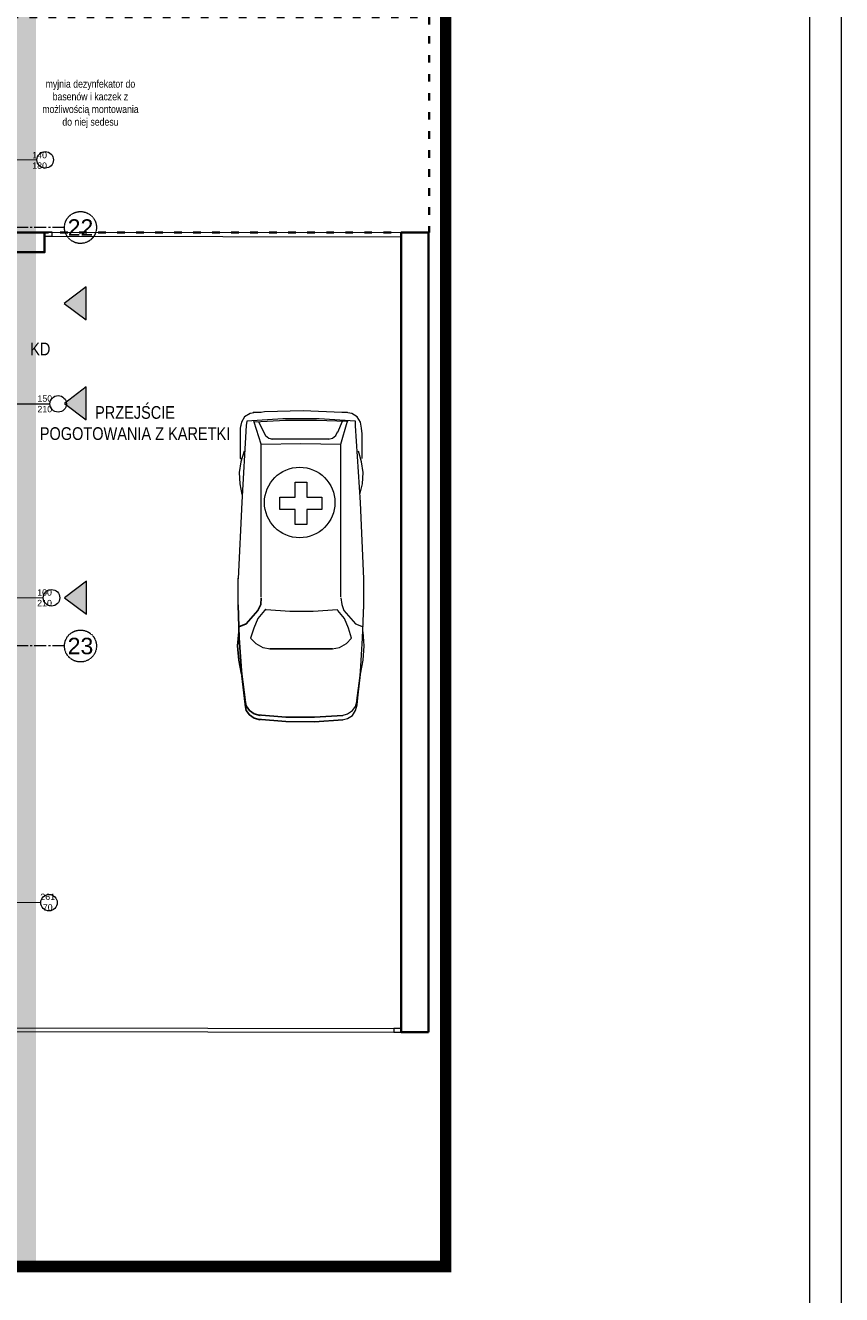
# Model space of a CAD drawing. Header units: millimetres. Extents: x -1413 to 4627, y 0 to 12711.
# Tile 177 of 247: x 3339 to 4627, y 5837 to 7840. Entities that reach past the tile are written whole.
import ezdxf
from ezdxf.enums import TextEntityAlignment as Align

# ---------------------------------------------------------------- set-up
doc = ezdxf.new("R2010")
doc.units = ezdxf.units.MM
for name, pattern in [('ACAD_ISO02W100', [15, 12, -3]), ('ACAD_ISO03W100', [30, 12, -18]), ('CENTER2', [28.575, 19.05, -3.175, 3.175, -3.175]), ('DASHED2', [0.375, 0.25, -0.125])]:
    doc.linetypes.add(name, pattern=pattern)
doc.layers.add('72', color=1, linetype='Continuous')
doc.layers.add('PDF _Geometria', color=7, linetype='Continuous')
for name, color, linetype, lineweight in [('SQ_Drzwi', 170, 'Continuous', 9), ('SQ_HATCH', 140, 'Continuous', 13), ('SQ_ISTN.Ściany', 140, 'Continuous', 35), ('Sq_Okna', 170, 'Continuous', 9), ('SQ_Opisy', 7, 'Continuous', 18), ('SQ_Osie', 220, 'CENTER2', 9), ('SQ_PROJ.Ściany', 7, 'Continuous', 35), ('SQ_TECHNOLOGIA', 251, 'Continuous', 9), ('SQ_TECHNOLOGIA OPIS', 7, 'Continuous', 9), ('SQ_ZAKRES_OPRACOWANIA', 7, 'ACAD_ISO02W100', 20)]:
    doc.layers.add(name, color=color, linetype=linetype, lineweight=lineweight)
doc.styles.add('Arial Narrow_2', font='ARIALN.TTF', dxfattribs={"height": 20})
doc.styles.get("Standard").update_dxf_attribs({"font": 'arial.ttf'})

# ---------------------------------------------------------------- blocks, each defined once
blk = doc.blocks.new('stan projektowany')
at = {"layer": 'SQ_HATCH'}
h = blk.add_hatch(dxfattribs=at)
h.set_pattern_fill('ANGLE')
h.set_pattern_definition([(0, (-10464.962, 6233.929), (0, 6.985), [5.08, -1.905]), (90, (-10464.962, 6233.929), (-6.985, 4e-16), [5.08, -1.905])])
h.paths.add_polyline_path([(-15233.1, 8198.7), (-15198.1, 8198.7), (-15176.6, 8198.7), (-15176.6, 8216.2), (-15144.6, 8216.2), (-15144.6, 8147.2), (-15144.6, 7886.2), (-15144.6, 7837.2), (-15144.6, 7734.8), (-15104.7, 7734.8), (-15104.6, 10535.6), (-15737.6, 10535.6), (-15737.6, 10615.6), (-15789.6, 10615.6), (-16075.6, 10615.6), (-16075.6, 9587.3), (-16120.1, 9587.3), (-16120.1, 9436.6), (-16071.6, 9436.6), (-16071.6, 9307.6), (-16259.6, 9307.6), (-16259.6, 8898.7), (-16704.6, 8898.7), (-16704.6, 7768.2), (-16704.6, 7751.8), (-16685.6, 7751.8), (-16685.6, 7130.6), (-16718.1, 7131.6), (-16718.1, 7178.2), (-16999.6, 7178.2), (-16999.6, 7808.2), (-19394.6, 7808.2), (-19394.6, 6211.2), (-19462.5, 6211.2), (-19462.5, 5925.5), (-18509.3, 5925.5), (-18509.3, 6211.2), (-17103, 6223), (-17103, 5881.5), (-15104.7, 5873.3), (-15104.7, 7734.8), (-15144.6, 7734.8), (-15144.6, 7707.2), (-15176.6, 7707.2), (-15176.6, 7706.7), (-15176.6, 7706.7), (-15259.9, 7706.7), (-15259.9, 7706.8), (-15259.9, 7707.2), (-15292.7, 7707.2), (-15292.7, 7696.7), (-15292.7, 7696.7), (-15292.7, 7706.7), (-15297.7, 7706.6), (-15297.7, 7699.4, 0.414214), (-15297.4, 7699.1), (-15296.5, 7699.1, -0.414214), (-15296.2, 7698.8), (-15296.2, 7696.9, 0.527766), (-15295.9, 7696.6, -0.450501), (-15295.3, 7696.1, -0.414104), (-15295.8, 7695.5), (-15295.1, 7695.5), (-15295.8, 7695.5, -0.414323), (-15296.3, 7696.1, -0.409171), (-15295.9, 7696.7, -0.450389), (-15296.2, 7696.9), (-15296.2, 7698.8, 0.414214), (-15296.5, 7699.1), (-15297.4, 7699.1, -0.414214), (-15297.7, 7699.4), (-15297.7, 7706.6), (-15292.7, 7706.7), (-15292.7, 7707.2), (-15259.9, 7707.2), (-15259.9, 7734.8), (-15473.3, 7734.8), (-15473.3, 7771.1, -0.414214), (-15477.3, 7775.1, -1), (-15469.3, 7775.1, -0.414214), (-15473.3, 7771.1), (-15473.3, 7749.3), (-15457.7, 7749.3), (-15457.7, 7760.1), (-15458, 7760.2), (-15458, 7773.9), (-15458, 7787.5), (-15457.7, 7799.3), (-15457.7, 7787.6), (-15431.6, 7791.4, -0.038172), (-15428, 7791.6, -0.032853), (-15424.8, 7791.4, -0.057631), (-15419.7, 7790.2, -0.057695), (-15415.5, 7788, -0.068919), (-15411.9, 7784.8, -0.070278), (-15409.4, 7780.9, -0.066142), (-15408.2, 7776.7, -0.045653), (-15407.9, 7773.2, -0.032968), (-15408.1, 7770.7, -0.068737), (-15409.4, 7766.3, -0.070278), (-15411.9, 7762.4, -0.068919), (-15415.5, 7759.2, -0.057695), (-15419.7, 7757, -0.057631), (-15424.8, 7755.8, -0.032853), (-15428, 7755.6, -0.033182), (-15431.2, 7755.8), (-15457.7, 7760.1), (-15457.7, 7749.3), (-15473.3, 7749.3), (-15473.3, 7734.8), (-15259.9, 7734.8), (-15259.9, 7837.1), (-15259.9, 7837.1), (-15259.9, 7837.1), (-15176.6, 7837.2), (-15176.6, 7734.8), (-15144.6, 7734.8), (-15144.6, 7837.2), (-15144.6, 7886.2), (-15176.6, 7886.2), (-15176.6, 8147.2), (-15176.6, 8163.7), (-15198.1, 8163.7), (-15233.1, 8163.7)])
at = {"layer": 'SQ_Opisy'}
h = blk.add_hatch(color=7, dxfattribs=at)
h.dxf.hatch_style = 1
h.paths.add_polyline_path([(-15059.9, 7401.3), (-15025.5, 7375.3), (-15025.5, 7427.4)])
h = blk.add_hatch(color=7, dxfattribs=at)
h.dxf.hatch_style = 1
h.paths.add_polyline_path([(-15059.6, 7243.7), (-15025.3, 7217.7), (-15025.3, 7269.7)])
h = blk.add_hatch(color=7, dxfattribs=at)
h.dxf.hatch_style = 1
h.paths.add_polyline_path([(-15059.4, 6936.8), (-15025.1, 6910.8), (-15025.1, 6962.8)])
at = {"layer": 'PDF _Geometria', "lineweight": 13}
for points in [[(-14613, 7229.2), (-14622.4, 7229.2), (-14683.3, 7231.8), (-14744.2, 7230.1), (-14750.1, 7229.2)], [(-14587.7, 6966.9), (-14592.7, 7087.1), (-14600.4, 7208.1), (-14600.4, 7215.7), (-14657.9, 7219.1), (-14715.4, 7219.1), (-14772.1, 7215.7), (-14773, 7208.9), (-14779.7, 7087.9), (-14785.7, 6966.9)], [(-14757.7, 7229.2), (-14767, 7227.5), (-14775.5, 7222.5), (-14780.6, 7214), (-14782.3, 7204.7), (-14782.3, 7156.5), (-14780.6, 7156.5)], [(-14749.3, 7229.2), (-14762, 7229.2)], [(-14749.3, 7179.3), (-14760.3, 7214), (-14761.1, 7216.5)], [(-14613.9, 7214.8), (-14662.1, 7216.5), (-14711.2, 7216.5), (-14759.4, 7214)], [(-14753.5, 7214.8), (-14745.9, 7198.8), (-14742.5, 7192.8), (-14737.4, 7188.6), (-14731.5, 7186.9)], [(-14749.3, 6938.2), (-14749.3, 7179.3), (-14686.7, 7180.1), (-14624, 7179.3), (-14613.9, 7214), (-14612.2, 7216.5)], [(-14621.5, 7214.8), (-14629.1, 7197.9)], [(-14590.2, 7156.5), (-14590.2, 7195.4), (-14591, 7204.7), (-14592.7, 7214), (-14597.8, 7222.5), (-14606.3, 7227.5), (-14615.6, 7229.2)], [(-14781.4, 7209.8), (-14782.3, 7204.7)], [(-14643.5, 7186.9), (-14636.7, 7188.6), (-14631.7, 7192.8), (-14629.1, 7198.8)], [(-14642.7, 7186.9), (-14732.4, 7186.9)], [(-14624, 6938.2), (-14624, 7179.3)], [(-14776.4, 7168.3), (-14781.4, 7151.4), (-14784, 7134.5), (-14783.1, 7116.7), (-14779.7, 7099.8)], [(-14593.6, 7099.8), (-14589.4, 7116.7), (-14588.5, 7134.5), (-14591, 7151.4), (-14596.1, 7168.3)], [(-14785.7, 6918.7), (-14785.7, 6967.8)], [(-14587.7, 6918.7), (-14587.7, 6967.8)], [(-14784.8, 6890.8), (-14773, 6895.8), (-14754.4, 6917), (-14750.1, 6926.3), (-14749.3, 6936.5)], [(-14624, 6936.5), (-14622.4, 6926.3), (-14619, 6917), (-14600.4, 6895.8), (-14588.5, 6890.8)], [(-14785.7, 6925.5), (-14784, 6873.8), (-14780.6, 6821.4), (-14774.7, 6768.9), (-14779.7, 6813.8)], [(-14637.6, 6856.1), (-14625.7, 6858.6), (-14614.7, 6864.5), (-14607.1, 6873), (-14611.4, 6889.1), (-14618.1, 6904.3), (-14628.3, 6917), (-14629.1, 6917.8), (-14667.2, 6915.3), (-14704.4, 6915.3), (-14741.7, 6917.8), (-14742.5, 6918.7), (-14744.2, 6917), (-14754.4, 6904.3), (-14761.1, 6889.1), (-14766.2, 6873), (-14757.7, 6864.5), (-14746.7, 6858.6), (-14734.9, 6856.1)], [(-14621.5, 6744.4), (-14613, 6746.1), (-14605.4, 6751.1), (-14600.4, 6758.8), (-14597.8, 6768.1), (-14592.7, 6820.5), (-14589.4, 6873), (-14587.7, 6925.5)], [(-14784.8, 6883.1), (-14786.5, 6861.2), (-14784.8, 6838.3), (-14780.6, 6816.3)], [(-14592.7, 6816.3), (-14588.5, 6838.3), (-14586.8, 6861.2), (-14588.5, 6883.1)], [(-14735.7, 6856.1), (-14636.7, 6856.1)], [(-14774.7, 6775.7), (-14779.7, 6816.3)], [(-14598.7, 6774.8), (-14592.7, 6818)], [(-14597.8, 6769.8), (-14592.7, 6815.5)], [(-14774.7, 6774.8), (-14773, 6766.4), (-14767.9, 6758.8), (-14760.3, 6753.7), (-14751, 6751.1)], [(-14621.5, 6751.1), (-14613, 6753.7), (-14605.4, 6758.8), (-14600.4, 6765.5), (-14597.8, 6774.8)], [(-14774.7, 6768.1), (-14773, 6758.8), (-14767.9, 6752), (-14760.3, 6746.9), (-14751, 6744.4)], [(-14755.2, 6752), (-14710.4, 6748.6), (-14665.5, 6748.6), (-14620.7, 6751.1)], [(-14755.2, 6745.2), (-14710.4, 6741.8), (-14665.5, 6741), (-14620.7, 6744.4)]]:
    blk.add_lwpolyline(points, dxfattribs=at)
blk.add_lwpolyline([(-14677.4, 7095.5), (-14653.7, 7095.5), (-14653.7, 7076.1), (-14677.4, 7076.1), (-14677.4, 7052.4), (-14696, 7052.4), (-14696, 7076.1), (-14719.7, 7076.1), (-14719.7, 7095.5), (-14696, 7095.5), (-14696, 7119.2), (-14677.4, 7119.2)], close=True, dxfattribs=at)
at = {"layer": 'PDF _Geometria'}
for points in [[(-14784.8, 6890.8), (-14773, 6895.8), (-14754.4, 6917), (-14750.1, 6926.3), (-14749.3, 6936.5)], [(-14785.7, 6925.5), (-14784, 6873.8), (-14780.6, 6821.4), (-14774.7, 6768.9), (-14779.7, 6813.8)], [(-14784.8, 6883.1), (-14786.5, 6861.2), (-14784.8, 6838.3), (-14780.6, 6816.3)], [(-14735.7, 6856.1), (-14636.7, 6856.1)], [(-14774.7, 6775.7), (-14779.7, 6816.3)], [(-14774.7, 6774.8), (-14773, 6766.4), (-14767.9, 6758.8), (-14760.3, 6753.7), (-14751, 6751.1)], [(-14774.7, 6768.1), (-14773, 6758.8), (-14767.9, 6752), (-14760.3, 6746.9), (-14751, 6744.4)], [(-14755.2, 6752), (-14710.4, 6748.6), (-14665.5, 6748.6), (-14620.7, 6751.1)], [(-14755.2, 6745.2), (-14710.4, 6741.8), (-14665.5, 6741), (-14620.7, 6744.4)]]:
    blk.add_lwpolyline(points, dxfattribs=at)
at = {"layer": 'PDF _Geometria', "lineweight": 13}
blk.add_circle((-14688.6, 7087.2), 55.6, dxfattribs=at)
at = {"layer": 'SQ_Drzwi'}
for points in [[(-15159.6, 7628.4), (-15103, 7628.1)], [(-15149.4, 7242.9), (-15082.6, 7242.9)], [(-15149.7, 6937.3), (-15093.1, 6937)], [(-15153.6, 6456.2), (-15097, 6455.9)]]:
    blk.add_lwpolyline(points, dxfattribs=at)
for centre in [(-15090, 7627.9), (-15069.6, 7242.9), (-15080.1, 6936.8), (-15084, 6455.7)]:
    blk.add_circle(centre, 13, dxfattribs=at)
at = {"layer": 'SQ_ISTN.Ściany'}
for points in [[(-15091.1, 7513.5), (-15144.6, 7513.5)], [(-15144.6, 7513.5), (-15091.1, 7513.5), (-15091.1, 7482.2), (-15144.6, 7482.2)]]:
    blk.add_lwpolyline(points, dxfattribs=at)
blk.add_lwpolyline([(-14485.3, 6251.2), (-14485.3, 7513.4), (-14528.4, 7513.4), (-14528.4, 6251.2)], close=True, dxfattribs=at)
at = {"layer": 'Sq_Okna'}
for p, q in [((-15091.1, 7513.6), (-14528.4, 7513.4)), ((-15091.1, 7507.6), (-14528.4, 7506.7)), ((-15138.6, 6258.2), (-14528.4, 6257.2)), ((-15138.6, 6252.2), (-14528.4, 6251.2))]:
    blk.add_line(p, q, dxfattribs=at)
for points in [[(-15079.1, 7507.7), (-15079.1, 7513.7), (-15091.1, 7513.7), (-15091.1, 7507.7)], [(-14528.4, 6251.2), (-14528.4, 6257.2), (-14540.4, 6257.2), (-14540.4, 6251.2)]]:
    blk.add_lwpolyline(points, close=True, dxfattribs=at)
at = {"layer": 'SQ_Opisy'}
for points in [[(-15059.9, 7401.3), (-15025.5, 7375.3), (-15025.5, 7427.4)], [(-15059.6, 7243.7), (-15025.3, 7217.7), (-15025.3, 7269.7)], [(-15059.4, 6936.8), (-15025.1, 6910.8), (-15025.1, 6962.8)]]:
    blk.add_lwpolyline(points, close=True, dxfattribs=at)
at = {"layer": 'SQ_Osie'}
for points in [[(-15059.7, 7521.2), (-16726.7, 7521.2)], [(-15059.7, 6861.2), (-16726.7, 6861.2)]]:
    blk.add_lwpolyline(points, dxfattribs=at)
at = {"layer": 'SQ_Osie', "linetype": 'ByBlock'}
for centre in [(-15034.4, 7521.2), (-15034.4, 6860.7)]:
    blk.add_circle(centre, 25.2, dxfattribs=at)
at = {"layer": 'SQ_PROJ.Ściany', "linetype": 'ACAD_ISO03W100'}
blk.add_lwpolyline([(-15144.6, 7853.4), (-14484.6, 7853.4), (-14484.6, 7513.4), (-15144.6, 7513.4)], close=True, dxfattribs=at)
at = {"layer": 'SQ_ZAKRES_OPRACOWANIA', "color": 251, "linetype": 'DASHED2', "ltscale": 100, "true_color": 0x636466, "const_width": 18}
blk.add_lwpolyline([(-15104.6, 10541.7), (-15104.7, 7946.2), (-14458.4, 7942.5), (-14458.4, 5881.5), (-17103, 5881.5), (-17103, 6223), (-18509.3, 6211.2)], dxfattribs=at)
at = {"layer": 'Sq_Okna', "linetype": 'Continuous', "char_height": 10, "attachment_point": 5}
for s, insert in [('\\pxi5.7025;140\\P180', (-15127.4, 7627.1)), ('\\pxi5.7025;150\\P210', (-15119.2, 7242.9)), ('\\pxi5.7025;100\\P210', (-15119.6, 6936.8)), ('\\pxi5.7025;261\\P70', (-15114.6, 6456.5))]:
    blk.add_mtext(s, dxfattribs=dict(at, insert=insert))
at = {"layer": 'SQ_Opisy', "insert": (-14948.4, 7212.5), "char_height": 20, "width": 306.13, "attachment_point": 5, "style": 'Arial Narrow_2'}
blk.add_mtext('PRZEJŚCIE POGOTOWANIA Z KARETKI', dxfattribs=at)
at = {"layer": 'SQ_Osie'}
for s, p in [('22', (-15034.4, 7521.2)), ('23', (-15034.4, 6860.7))]:
    blk.add_text(s, height=26, dxfattribs=at).set_placement(p, align=Align.MIDDLE_CENTER)
blk = doc.blocks.new('WYPOSAŻENIE')
at = {"layer": '72', "color": 30, "true_color": 0xf26722, "insert": (8533.1, -2324.8), "char_height": 20, "width": 109.297, "attachment_point": 5, "style": 'Arial Narrow_2'}
blk.add_mtext('KD', dxfattribs=at)
at = {"layer": 'SQ_TECHNOLOGIA OPIS', "insert": (8612.2, -1938.2), "char_height": 12, "width": 166.952, "attachment_point": 5, "style": 'Arial Narrow_2'}
blk.add_mtext('myjnia dezynfekator do basenów i kaczek z możliwością montowania do niej sedesu ', dxfattribs=at)

msp = doc.modelspace()

# ---------------------------------------------------------------- hatches: boundary and pattern name
at = {"layer": 'SQ_HATCH'}
h = msp.add_hatch(dxfattribs=at)
h.set_pattern_fill('ANGLE')
h.set_pattern_definition([(0, (7995.666, 6233.929), (0, 6.985), [5.08, -1.905]), (90, (7995.666, 6233.929), (-6.985, 4e-16), [5.08, -1.905])])
h.paths.add_polyline_path([(3227.5, 8198.7), (3262.5, 8198.7), (3284, 8198.7), (3284, 8216.2), (3316, 8216.2), (3316, 8147.2), (3316, 7886.2), (3316, 7837.2), (3316, 7734.8), (3356, 7734.8), (3356, 10535.6), (2723, 10535.6), (2723, 10615.6), (2671, 10615.6), (2385, 10615.6), (2385, 9587.3), (2340.5, 9587.3), (2340.5, 9436.6), (2389, 9436.6), (2389, 9307.6), (2201, 9307.6), (2201, 8898.7), (1756, 8898.7), (1756, 7768.2), (1756, 7751.8), (1775.1, 7751.8), (1775.1, 7130.6), (1742.5, 7131.6), (1742.5, 7178.2), (1461, 7178.2), (1461, 7808.2), (-934, 7808.2), (-934, 6211.2), (-1001.9, 6211.2), (-1001.9, 5925.5), (-48.6, 5925.5), (-48.6, 6211.2), (1357.6, 6223), (1357.6, 5881.5), (3356, 5873.3), (3356, 7734.8), (3316, 7734.8), (3316, 7707.2), (3284, 7707.2), (3284, 7706.7), (3284, 7706.7), (3200.7, 7706.7), (3200.8, 7706.8), (3200.8, 7707.2), (3167.9, 7707.2), (3167.9, 7696.7), (3167.9, 7696.7), (3167.9, 7706.7), (3162.9, 7706.6), (3162.9, 7699.4, 0.414214), (3163.2, 7699.1), (3164.1, 7699.1, -0.414214), (3164.4, 7698.8), (3164.4, 7696.9, 0.527766), (3164.8, 7696.6, -0.450501), (3165.4, 7696.1, -0.414104), (3164.8, 7695.5), (3165.6, 7695.5), (3164.8, 7695.5, -0.414323), (3164.3, 7696.1, -0.409171), (3164.8, 7696.7, -0.450389), (3164.4, 7696.9), (3164.4, 7698.8, 0.414214), (3164.1, 7699.1), (3163.2, 7699.1, -0.414214), (3162.9, 7699.4), (3162.9, 7706.6), (3167.9, 7706.7), (3167.9, 7707.2), (3200.8, 7707.2), (3200.8, 7734.8), (2987.3, 7734.8), (2987.3, 7771.1, -0.414214), (2983.3, 7775.1, -1), (2991.3, 7775.1, -0.414214), (2987.3, 7771.1), (2987.3, 7749.3), (3002.9, 7749.3), (3002.9, 7760.1), (3002.7, 7760.2), (3002.7, 7773.9), (3002.7, 7787.5), (3002.9, 7799.3), (3002.9, 7787.6), (3029, 7791.4, -0.038172), (3032.6, 7791.6, -0.032853), (3035.8, 7791.4, -0.057631), (3040.9, 7790.2, -0.057695), (3045.1, 7788, -0.068919), (3048.8, 7784.8, -0.070278), (3051.2, 7780.9, -0.066142), (3052.5, 7776.7, -0.045653), (3052.7, 7773.2, -0.032968), (3052.5, 7770.7, -0.068737), (3051.2, 7766.3, -0.070278), (3048.8, 7762.4, -0.068919), (3045.1, 7759.2, -0.057695), (3040.9, 7757, -0.057631), (3035.8, 7755.8, -0.032853), (3032.6, 7755.6, -0.033182), (3029.5, 7755.8), (3002.9, 7760.1), (3002.9, 7749.3), (2987.3, 7749.3), (2987.3, 7734.8), (3200.8, 7734.8), (3200.8, 7837.1), (3200.7, 7837.1), (3200.8, 7837.1), (3284, 7837.2), (3284, 7734.8), (3316, 7734.8), (3316, 7837.2), (3316, 7886.2), (3284, 7886.2), (3284, 8147.2), (3284, 8163.7), (3262.5, 8163.7), (3227.5, 8163.7)])

# ---------------------------------------------------------------- linework, layer by layer
at = {"layer": 'SQ_Opisy', "color": 7, "lineweight": 9, "true_color": 0xf7f7f7}
msp.add_lwpolyline([(-1413.2, 4301.1), (4626.8, 4301.1), (4626.8, 12711.1), (-1413.2, 12711.1)], close=True, dxfattribs=at)
at = {"layer": 'SQ_Opisy', "lineweight": 9}
msp.add_lwpolyline([(-1213.2, 4351.1), (4576.8, 4351.1), (4576.8, 12661.1), (-1213.2, 12661.1)], close=True, dxfattribs=at)

# ---------------------------------------------------------------- block references
at = {"layer": 'SQ_TECHNOLOGIA'}
msp.add_blockref('WYPOSAŻENIE', (-5170.3, 9654.3), dxfattribs=at)
at = {"layer": 'SQ_ZAKRES_OPRACOWANIA', "color": 251, "linetype": 'DASHED2', "ltscale": 100, "true_color": 0x636466}
msp.add_blockref('stan projektowany', (18460.6, 0), dxfattribs=at)

doc.saveas('drawing.dxf')
